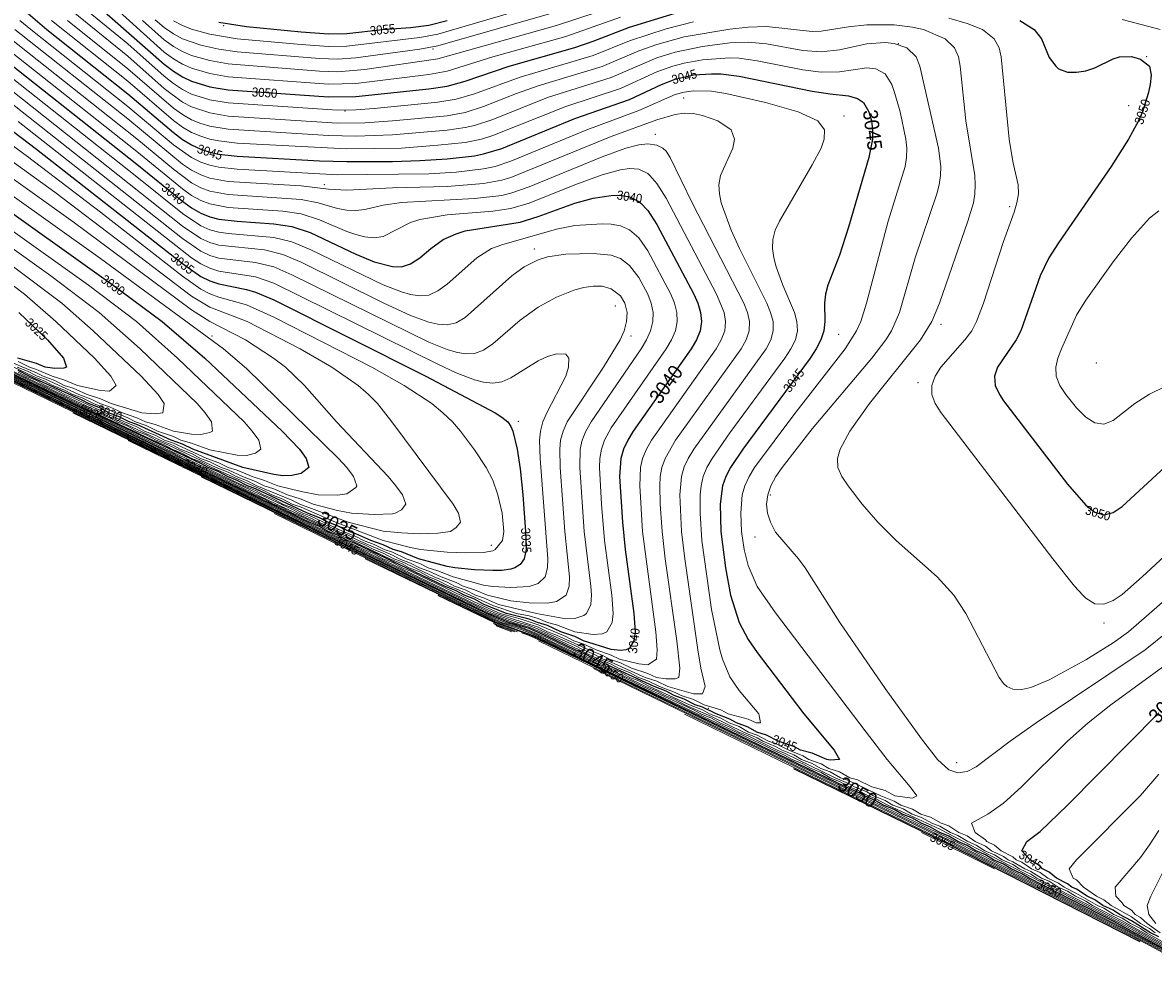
# Model space of a CAD drawing. Header units: metres. Extents: x 295850 to 310263, y 8095845 to 8104014.
# Tile 5 of 77: x 296013 to 296199, y 8095847 to 8096004. Entities that reach past the tile are written whole.
import ezdxf
from ezdxf.enums import TextEntityAlignment as Align

# ---------------------------------------------------------------- set-up
doc = ezdxf.new("R2010")
doc.units = ezdxf.units.M
for name, color, linetype, lineweight in [('C-TOPO-MAJR', 33, 'Continuous', 25), ('C-TOPO-MINR', 253, 'Continuous', 13), ('C-TOPO-PNTS', 8, 'Continuous', 9), ('C-TOPO-TEXT', 33, 'Continuous', 13), ('C-TOPO-TEXT-500', 33, 'Continuous', 13)]:
    doc.layers.add(name, color=color, linetype=linetype, lineweight=lineweight)
doc.styles.add('ARIAL', font='arial.ttf')

# ---------------------------------------------------------------- blocks, each defined once
blk = doc.blocks.new('PUNTOS_TOPOGRAFICOS')
at = {"layer": 'C-TOPO-PNTS'}
for p in [(296046.246, 8096003.582, 3054.962), (296080.679, 8095999.756, 3052.782), (296157.197, 8096000.606, 3046.562), (296198.006, 8095998.481, 3049.734), (296121.914, 8095991.679, 3043.242), (296195.03, 8095990.404, 3049.684), (296066.226, 8095989.554, 3049.012), (296148.27, 8095988.704, 3044.036), (296117.238, 8095985.728, 3042.008), (296062.83, 8095977.412, 3043.168), (296175.476, 8095973.825, 3048.9), (296097.334, 8095966.826, 3038.112), (296110.653, 8095957.474, 3036.26), (296164.215, 8095954.457, 3048.238), (296044.338, 8095952.544, 3031.108), (296113.204, 8095952.544, 3037.17), (296147.389, 8095952.833, 3045.438), (296189.721, 8095948.08, 3051.818), (296160.39, 8095944.892, 3048.938), (296094.712, 8095938.516, 3035.026), (296136.159, 8095926.4, 3047.468), (296090.249, 8095918.111, 3033.17), (296133.608, 8095919.499, 3046.762), (296190.996, 8095905.358, 3048.952), (296125.957, 8095891.33, 3043.12), (296166.766, 8095882.403, 3047.39), (296165.491, 8095870.288, 3046.058), (296196.735, 8095854.347, 3041.896)]:
    blk.add_point(p, dxfattribs=at)
blk = doc.blocks.new('CURVAS_NIVEL')
at = {"layer": 'C-TOPO-MAJR'}
for points, elevation in [([(296045.49, 8096004.13), (296049.99, 8096003.42), (296058.99, 8096002.54), (296063.49, 8096002.22), (296066.49, 8096002.29), (296072.38, 8096002.92), (296076.99, 8096003.27), (296079.99, 8096003.67), (296082.99, 8096004.44)], 3055), ([(296024.87, 8096007.42), (296036.49, 8095997.24), (296037.99, 8095996.09), (296039.49, 8095995.15), (296040.99, 8095994.44), (296043.99, 8095993.52), (296046.99, 8095993.01), (296063.49, 8095991.85), (296067.99, 8095991.91), (296079.99, 8095993.17), (296082.99, 8095993.62), (296085.99, 8095994.45), (296093.2, 8095996.92), (296103.99, 8095999.97), (296106.99, 8096001), (296112.99, 8096003.32), (296120.49, 8096005.6)], 3050), ([(296177.14, 8096004.42), (296179.52, 8096002.92), (296180.7, 8096001.42), (296181.99, 8095998.33), (296183.05, 8095996.92), (296183.49, 8095996.45), (296184.99, 8095995.95), (296186.49, 8095995.94), (296187.99, 8095996.17), (296189.49, 8095996.65), (296192.49, 8095998.1), (296193.53, 8095998.42), (296195.49, 8095998.5), (296196.99, 8095998.07), (296198.46, 8095996.92), (296198.77, 8095995.42), (296198.6, 8095993.92), (296198.23, 8095992.42), (296197.3, 8095989.42), (296196.68, 8095987.92), (296195.05, 8095984.92), (296192.19, 8095980.42), (296183.49, 8095967.85), (296181.95, 8095965.42), (296180.48, 8095962.42), (296177.3, 8095953.42), (296176.55, 8095951.92), (296173.48, 8095947.42), (296172.97, 8095945.92), (296173.1, 8095944.42), (296173.8, 8095942.92), (296174.49, 8095941.9), (296184.99, 8095928.19), (296187.99, 8095924.72), (296189.49, 8095923.57), (296190.99, 8095923.14), (296192.49, 8095923.5), (296193.99, 8095924.49), (296204.49, 8095934.19)], 3050), ([(296204.3, 8095849.92), (296192.49, 8095856.32), (296178.67, 8095863.42), (296177.49, 8095864.13), (296175.75, 8095864.92), (296174.49, 8095865.68), (296172.84, 8095866.42), (296171.49, 8095867.23), (296169.92, 8095867.92), (296168.49, 8095868.79), (296166.99, 8095869.42), (296165.49, 8095870.32), (296164.01, 8095870.92), (296162.49, 8095871.79), (296160.93, 8095872.42), (296159.49, 8095873.24), (296157.83, 8095873.92), (296156.49, 8095874.68), (296154.72, 8095875.42), (296153.49, 8095876.12), (296151.61, 8095876.92), (296150.49, 8095877.55), (296148.5, 8095878.42), (296097.99, 8095902.8), (296096.49, 8095903.45), (296090.78, 8095905.42), (296081.54, 8095909.87)], 3050), ([(296013.72, 8096005.92), (296017.19, 8096002.92), (296030.49, 8095992.37), (296037.99, 8095985.99), (296039.49, 8095984.87), (296040.99, 8095983.95), (296042.49, 8095983.26), (296043.99, 8095982.78), (296045.49, 8095982.46), (296048.49, 8095982.13), (296061.99, 8095981.36), (296066.49, 8095981.21), (296073.99, 8095981.23), (296078.49, 8095981.38), (296082.99, 8095981.7), (296087.49, 8095982.19), (296088.99, 8095982.47), (296091.99, 8095983.38), (296103.99, 8095988.28), (296112.99, 8095991.45), (296118.23, 8095993.92), (296120.49, 8095994.77), (296123.49, 8095995.46), (296126.49, 8095995.67), (296127.99, 8095995.63), (296130.99, 8095995.27), (296142.99, 8095992.81), (296145.99, 8095992.35), (296148.99, 8095992.06), (296150.49, 8095991.62), (296151.43, 8095990.92), (296152.35, 8095989.42), (296152.77, 8095987.92), (296152.96, 8095986.42), (296152.94, 8095984.92), (296152.33, 8095981.92), (296148.99, 8095970.42), (296147.49, 8095965.85), (296145.59, 8095960.92), (296145.2, 8095959.42), (296145.05, 8095957.92), (296145.09, 8095954.92), (296144.91, 8095953.42), (296144.43, 8095951.92), (296143.68, 8095950.42), (296142.69, 8095948.92), (296131.6, 8095933.92), (296129.57, 8095930.92), (296128.8, 8095929.42), (296128.29, 8095927.92), (296127.9, 8095924.92), (296127.99, 8095920.42), (296128.75, 8095914.42), (296129.6, 8095909.92), (296130.99, 8095905.42), (296132.49, 8095902.64), (296133.99, 8095900.51), (296141.67, 8095890.42), (296146.62, 8095884.42), (296147.49, 8095882.9), (296145.99, 8095882.82), (296145.41, 8095882.92), (296142.99, 8095883.93), (296141.09, 8095884.42), (296139.99, 8095885.05), (296137.43, 8095885.92), (296135.49, 8095886.93), (296133.89, 8095887.42), (296132.49, 8095888.24), (296130.58, 8095888.92), (296129.49, 8095889.56), (296127.24, 8095890.42), (296124.99, 8095891.51), (296123.77, 8095891.92), (296121.99, 8095892.83), (296120.32, 8095893.42), (296118.99, 8095894.14), (296117.02, 8095894.92), (296107.26, 8095899.42), (296105.49, 8095900.34), (296104.04, 8095900.92), (296099.49, 8095903.16), (296096.49, 8095904.44), (296093.15, 8095905.42), (296089.47, 8095906.92), (296021.5, 8095939.92)], 3045), ([(296005.9, 8096001.42), (296031.99, 8095980.8), (296039.49, 8095974.7), (296040.99, 8095973.63), (296042.49, 8095972.76), (296043.99, 8095972.14), (296045.49, 8095971.76), (296048.49, 8095971.4), (296054.49, 8095971.01), (296057.49, 8095970.55), (296060.49, 8095969.55), (296067.99, 8095966), (296070.99, 8095964.76), (296073.99, 8095963.95), (296075.49, 8095963.94), (296076.99, 8095964.41), (296078.49, 8095965.37), (296080.33, 8095966.92), (296082.37, 8095968.42), (296084.49, 8095969.35), (296085.99, 8095969.83), (296094.99, 8095971.28), (296097.99, 8095972.21), (296103.99, 8095974.38), (296106.99, 8095975.19), (296109.99, 8095975.67), (296111.49, 8095975.69), (296112.99, 8095975.43), (296114.49, 8095974.68), (296114.78, 8095974.42), (296115.99, 8095973.17), (296117.49, 8095970.87), (296123.54, 8095959.42), (296124.2, 8095957.92), (296124.66, 8095956.42), (296124.82, 8095954.92), (296124.59, 8095953.42), (296123.99, 8095951.92), (296123.13, 8095950.42), (296113.61, 8095936.92), (296112.7, 8095935.42), (296112, 8095933.92), (296111.58, 8095932.42), (296111.36, 8095929.42), (296111.82, 8095921.92), (296112.26, 8095917.42), (296113.7, 8095906.92), (296113.9, 8095903.92), (296113.71, 8095902.42), (296112.99, 8095901.2), (296112.45, 8095900.92), (296111.49, 8095900.82), (296109.99, 8095900.98), (296105.42, 8095902.42), (296103.99, 8095903.11), (296101.68, 8095903.92), (296099.49, 8095904.92), (296097.85, 8095905.42), (296096.49, 8095906.01), (296092.77, 8095906.92), (296089.01, 8095908.42), (296087.49, 8095909.26), (296085.79, 8095909.92), (296084.49, 8095910.64), (296082.58, 8095911.42), (296067.99, 8095918.36), (296066.6, 8095918.92), (296064.99, 8095919.78), (296063.43, 8095920.42), (296061.99, 8095921.2), (296060.3, 8095921.92), (296038.44, 8095932.42), (295964.53, 8095968.39)], 3040), ([(295995.47, 8095998.42), (296015.49, 8095983.26), (296039.49, 8095964.45), (296042.49, 8095962.35), (296043.99, 8095961.6), (296045.49, 8095961.1), (296049.99, 8095960.2), (296051.49, 8095959.76), (296054.49, 8095958.47), (296079.51, 8095945.92), (296090.9, 8095939.92), (296091.99, 8095939.2), (296092.96, 8095938.42), (296093.49, 8095937.64), (296093.82, 8095936.92), (296094.51, 8095933.92), (296094.99, 8095930.69), (296095.43, 8095926.42), (296095.91, 8095920.42), (296095.98, 8095917.42), (296095.67, 8095915.92), (296094.99, 8095914.97), (296094.13, 8095914.42), (296093.49, 8095914.21), (296091.99, 8095914), (296090.49, 8095913.97), (296087.49, 8095914.1), (296084.27, 8095914.42), (296082.99, 8095914.66), (296078.29, 8095915.92), (296075.49, 8095917.03), (296074.13, 8095917.42), (296072.49, 8095918.21), (296070.45, 8095918.92), (296067.99, 8095920.04), (296066.87, 8095920.42), (296064.99, 8095921.35), (296063.39, 8095921.92), (296061.99, 8095922.67), (296060.06, 8095923.42), (296051.49, 8095927.41), (296050.15, 8095927.92), (296048.49, 8095928.8), (296046.9, 8095929.42), (296045.49, 8095930.19), (296043.7, 8095930.92), (296042.49, 8095931.58), (296021.47, 8095941.42), (295981.04, 8095960.92)], 3035), ([(295985.49, 8095991.28), (296028.07, 8095960.92), (296036.14, 8095954.92), (296043.17, 8095948.92), (296055.87, 8095936.92), (296058.72, 8095933.92), (296059.81, 8095932.42), (296060.28, 8095930.92), (296058.99, 8095929.91), (296057.49, 8095929.58), (296055.99, 8095929.57), (296054.49, 8095929.75), (296049.41, 8095930.92), (296041.21, 8095933.92), (296039.49, 8095934.77), (296037.63, 8095935.42), (296031.99, 8095937.97), (296030.71, 8095938.42), (296028.99, 8095939.31), (296027.34, 8095939.92), (296025.99, 8095940.66), (296024.06, 8095941.42), (296022.99, 8095942), (296014.26, 8095945.92), (296012.49, 8095946.85)], 3030), ([(296012.57, 8095956.42), (296017.28, 8095951.92), (296019.94, 8095948.92), (296020.42, 8095947.42), (296019.99, 8095947.25), (296018.49, 8095947.22), (296016.9, 8095947.42), (296015.49, 8095948.04), (296012.41, 8095948.92)], 3025), ([(296199.99, 8095853.74), (296198.64, 8095854.42), (296195.49, 8095856.4), (296193.53, 8095857.42), (296192.49, 8095858.14), (296190.83, 8095858.92), (296189.49, 8095859.85), (296188.21, 8095860.42), (296186.49, 8095861.57), (296185.7, 8095861.92), (296184.99, 8095862.48), (296183.21, 8095863.42), (296181.99, 8095864.4), (296180.9, 8095864.92), (296180.49, 8095865.35), (296178.83, 8095866.42), (296177.48, 8095867.92), (296178.3, 8095869.42), (296180.49, 8095871.08), (296184.98, 8095875.42), (296199.99, 8095890.58)], 3045), ([(296196.93, 8095852.92), (296165.49, 8095868.95), (296140.02, 8095881.39)], 3055)]:
    blk.add_lwpolyline(points, dxfattribs=dict(at, elevation=elevation))
at = {"layer": 'C-TOPO-MINR'}
for points, elevation in [([(296037.99, 8096004.35), (296039.49, 8096003.58), (296040.99, 8096003), (296043.99, 8096002.19), (296048.49, 8096001.41), (296058.99, 8096000.47), (296063.49, 8096000.15), (296066.49, 8096000.22), (296078.49, 8096001.64), (296081.49, 8096002.19), (296104.31, 8096008.92)], 3054), ([(296034.99, 8096004.54), (296036.49, 8096003.28), (296037.99, 8096002.23), (296039.49, 8096001.41), (296042.49, 8096000.37), (296045.49, 8095999.68), (296048.49, 8095999.28), (296061.99, 8095998.16), (296064.99, 8095998.06), (296067.99, 8095998.28), (296078.49, 8095999.71), (296081.49, 8096000.25), (296100.99, 8096005.82)], 3053), ([(296032.91, 8096004.42), (296036.49, 8096001.24), (296037.99, 8096000.16), (296039.49, 8095999.31), (296040.99, 8095998.68), (296043.99, 8095997.83), (296046.99, 8095997.3), (296061.99, 8095996.1), (296064.99, 8095995.98), (296069.49, 8095996.37), (296081.49, 8095998.1), (296100.99, 8096003.59), (296111.49, 8096007.06)], 3052), ([(296027.37, 8096007.42), (296036.49, 8095999.23), (296037.99, 8095998.12), (296039.49, 8095997.23), (296040.99, 8095996.56), (296043.99, 8095995.68), (296046.99, 8095995.15), (296063.49, 8095993.93), (296067.99, 8095994.06), (296079.99, 8095995.53), (296082.99, 8095996.09), (296090.49, 8095998.42), (296102.49, 8096001.78), (296111.49, 8096004.98)], 3051), ([(296193.99, 8096004.56), (296200.21, 8096002.92)], 3051), ([(296199.99, 8095973.15), (296198.49, 8095971.93), (296195.49, 8095968.64), (296192.49, 8095964.74), (296187.99, 8095958.44), (296186.49, 8095955.99), (296184.03, 8095950.42), (296183.43, 8095948.92), (296183.05, 8095947.42), (296183.13, 8095945.92), (296183.75, 8095944.42), (296184.74, 8095942.92), (296186.49, 8095940.73), (296187.99, 8095939.21), (296189.49, 8095938.26), (296190.99, 8095938.07), (296192.49, 8095938.65), (296196.09, 8095941.42), (296198.49, 8095943), (296208.99, 8095948.13)], 3051), ([(296321.45, 8095852.92), (296315.69, 8095851.42), (296303.34, 8095849.92), (296273.65, 8095848.42), (296216.49, 8095847.02), (296211.99, 8095847.07), (296210.49, 8095847.22), (296208.99, 8095847.56), (296206.85, 8095848.42), (296193.99, 8095855.31), (296165.49, 8095869.98), (296099.49, 8095901.92), (296096.49, 8095903.29), (296095.2, 8095903.71)], 3051), ([(296024, 8096005.92), (296030.49, 8096000.57), (296036.49, 8095995.24), (296037.99, 8095994.06), (296039.49, 8095993.07), (296040.99, 8095992.32), (296043.99, 8095991.37), (296046.99, 8095990.86), (296064.99, 8095989.68), (296067.99, 8095989.73), (296070.99, 8095989.96), (296081.49, 8095990.97), (296084.49, 8095991.46), (296087.49, 8095992.36), (296094.99, 8095995.12), (296106.99, 8095998.65), (296112.99, 8096001.1), (296118.99, 8096003.07), (296123.49, 8096004.18)], 3049), ([(296165.49, 8096004.82), (296168.49, 8096003.93), (296171.02, 8096002.92), (296172.95, 8096001.42), (296173.75, 8095999.92), (296174.07, 8095998.42), (296175.41, 8095984.92), (296175.99, 8095981.21), (296176.88, 8095977.42), (296176.92, 8095975.92), (296176.67, 8095974.42), (296176.22, 8095972.92), (296174.49, 8095968.1), (296171.18, 8095957.92), (296170.05, 8095954.92), (296169.24, 8095953.42), (296168.14, 8095951.92), (296164.17, 8095947.42), (296163.24, 8095945.92), (296162.7, 8095944.42), (296162.69, 8095942.92), (296163.24, 8095941.42), (296164.22, 8095939.92), (296182.61, 8095915.92), (296186.17, 8095911.42), (296187.52, 8095909.92), (296187.99, 8095909.44), (296189.49, 8095908.51), (296190.99, 8095908.43), (296192.49, 8095909.04), (296193.99, 8095910.04), (296197.29, 8095912.92), (296210.49, 8095925.17)], 3049), ([(296204.67, 8095849.92), (296195.49, 8095855.02), (296163.99, 8095871.44), (296155.44, 8095875.42), (296153.49, 8095876.44), (296152.27, 8095876.92), (296150.49, 8095877.88), (296149.11, 8095878.42), (296147.49, 8095879.32), (296145.96, 8095879.92), (296144.49, 8095880.75), (296142.85, 8095881.42), (296141.49, 8095882.19), (296139.74, 8095882.92), (296138.49, 8095883.62), (296136.63, 8095884.42), (296135.49, 8095885.06), (296111.54, 8095896.42), (296097.99, 8095903), (296091.19, 8095905.42), (296069.5, 8095915.91)], 3049), ([(296021.49, 8096005.84), (296030.49, 8095998.54), (296036.49, 8095993.25), (296039.49, 8095991), (296040.99, 8095990.21), (296043.99, 8095989.22), (296046.99, 8095988.71), (296064.99, 8095987.56), (296069.49, 8095987.61), (296073.99, 8095987.91), (296082.99, 8095988.77), (296085.99, 8095989.3), (296088.99, 8095990.26), (296094.41, 8095992.42), (296097.99, 8095993.69), (296108.49, 8095996.85), (296114.49, 8095999.41), (296117.49, 8096000.46), (296121.99, 8096001.73), (296129.49, 8096003), (296132.49, 8096003.33), (296135.49, 8096003.41), (296142.99, 8096002.63), (296144.49, 8096002.68), (296148.99, 8096003.37), (296151.99, 8096003.69), (296156.49, 8096003.68), (296159.49, 8096003.32), (296161.31, 8096002.92), (296164.88, 8096001.42), (296166.44, 8095999.92), (296167.08, 8095998.42), (296167.35, 8095996.92), (296168.28, 8095987.92), (296169.74, 8095978.92), (296169.84, 8095977.42), (296169.78, 8095975.92), (296169.52, 8095974.42), (296168.62, 8095971.42), (296163.93, 8095957.92), (296162.7, 8095954.92), (296160.82, 8095951.92), (296152.44, 8095941.42), (296149.2, 8095936.92), (296147.6, 8095933.92), (296147.2, 8095932.42), (296147.25, 8095930.92), (296147.88, 8095929.42), (296148.91, 8095927.92), (296151.25, 8095924.92), (296153.83, 8095921.92), (296156.84, 8095918.92), (296163.58, 8095912.92), (296166.33, 8095909.92), (296168.3, 8095906.92), (296173.76, 8095896.42), (296174.49, 8095895.39), (296175.02, 8095894.92), (296175.99, 8095894.47), (296177.49, 8095894.42), (296178.99, 8095894.74), (296181.99, 8095895.99), (296187.99, 8095899.28), (296192.49, 8095902.1), (296195.02, 8095903.92), (296214.99, 8095921.28)], 3048), ([(296205.07, 8095849.92), (296195.49, 8095855.3), (296179.96, 8095863.42), (296178.99, 8095864.04), (296177.11, 8095864.92), (296175.99, 8095865.64), (296174.26, 8095866.42), (296172.99, 8095867.24), (296171.42, 8095867.92), (296169.99, 8095868.85), (296168.61, 8095869.42), (296166.99, 8095870.44), (296165.77, 8095870.92), (296163.99, 8095871.95), (296162.7, 8095872.42), (296160.99, 8095873.38), (296159.47, 8095873.92), (296157.99, 8095874.78), (296156.29, 8095875.42), (296154.99, 8095876.18), (296153.12, 8095876.92), (296151.99, 8095877.58), (296149.95, 8095878.42), (296148.99, 8095878.98), (296146.78, 8095879.92), (296138.49, 8095883.94), (296137.26, 8095884.42), (296132.49, 8095886.81), (296130.95, 8095887.42), (296129.49, 8095888.25), (296127.84, 8095888.92), (296126.49, 8095889.68), (296124.7, 8095890.42), (296123.49, 8095891.09), (296115.19, 8095894.92), (296097.99, 8095903.19), (296094.99, 8095904.34), (296091.59, 8095905.42), (296088.29, 8095906.92), (296054.55, 8095923.37)], 3048), ([(296020.58, 8096004.42), (296030.49, 8095996.49), (296037.99, 8095990.01), (296039.49, 8095988.95), (296040.99, 8095988.11), (296042.49, 8095987.5), (296043.99, 8095987.07), (296046.99, 8095986.56), (296063.49, 8095985.51), (296067.99, 8095985.41), (296073.99, 8095985.62), (296082.99, 8095986.4), (296085.99, 8095986.81), (296087.49, 8095987.15), (296090.49, 8095988.16), (296099.49, 8095991.74), (296109.99, 8095995.05), (296117.49, 8095998.27), (296120.49, 8095999.21), (296124.99, 8096000.16), (296129.49, 8096000.73), (296132.49, 8096000.84), (296135.49, 8096000.59), (296141.49, 8095999.51), (296144.49, 8095999.25), (296147.49, 8095999.59), (296151.99, 8096000.58), (296154.99, 8096000.81), (296156.49, 8096000.64), (296158.58, 8095999.92), (296160.1, 8095998.42), (296160.7, 8095996.92), (296163.77, 8095983.42), (296164.18, 8095980.42), (296164.14, 8095978.92), (296163.9, 8095977.42), (296163.49, 8095975.92), (296159.93, 8095965.42), (296157.36, 8095956.42), (296156.05, 8095953.42), (296155.11, 8095951.92), (296152.83, 8095948.92), (296142.99, 8095937.26), (296138.07, 8095930.92), (296137.04, 8095929.42), (296136.24, 8095927.92), (296135.7, 8095926.42), (296135.5, 8095924.92), (296135.66, 8095923.42), (296136.16, 8095921.92), (296136.99, 8095920.29), (296140.78, 8095915.92), (296141.86, 8095914.42), (296147.54, 8095905.42), (296154.99, 8095894.61), (296160.99, 8095886.32), (296163.64, 8095882.92), (296165.49, 8095881.22), (296166.99, 8095880.71), (296168.49, 8095880.94), (296169.99, 8095881.73), (296175.57, 8095885.92), (296179.82, 8095888.92), (296197.76, 8095900.92), (296201.42, 8095903.92)], 3047), ([(296205.48, 8095849.92), (296193.99, 8095856.41), (296189.12, 8095858.92), (296187.99, 8095859.64), (296186.3, 8095860.42), (296184.99, 8095861.26), (296183.48, 8095861.92), (296181.99, 8095862.88), (296180.74, 8095863.42), (296178.99, 8095864.49), (296177.99, 8095864.92), (296175.99, 8095866.1), (296175.25, 8095866.42), (296174.49, 8095866.95), (296172.52, 8095867.92), (296171.49, 8095868.66), (296169.81, 8095869.42), (296168.49, 8095870.37), (296167.11, 8095870.92), (296165.49, 8095871.99), (296164.22, 8095872.42), (296162.49, 8095873.42), (296160.9, 8095873.92), (296159.49, 8095874.76), (296157.6, 8095875.42), (296156.49, 8095876.07), (296154.29, 8095876.92), (296148.99, 8095879.47), (296147.69, 8095879.92), (296145.99, 8095880.86), (296144.43, 8095881.42), (296142.99, 8095882.26), (296141.25, 8095882.92), (296139.99, 8095883.65), (296138.08, 8095884.42), (296136.99, 8095885.05), (296134.9, 8095885.92), (296133.99, 8095886.45), (296131.73, 8095887.42), (296126.49, 8095889.98), (296122.09, 8095891.92), (296120.49, 8095892.78), (296118.87, 8095893.42), (296117.49, 8095894.17), (296115.69, 8095894.92), (296097.99, 8095903.38), (296094.99, 8095904.54), (296091.99, 8095905.42), (296088.65, 8095906.92), (296042.54, 8095929.37)], 3047), ([(296017.97, 8096004.42), (296030.49, 8095994.44), (296037.99, 8095988), (296039.49, 8095986.9), (296040.99, 8095986.03), (296042.49, 8095985.38), (296043.99, 8095984.93), (296045.49, 8095984.61), (296048.49, 8095984.27), (296066.49, 8095983.31), (296075.49, 8095983.45), (296081.49, 8095983.9), (296085.99, 8095984.38), (296088.66, 8095984.92), (296090.49, 8095985.49), (296102.49, 8095990.29), (296111.49, 8095993.26), (296117.49, 8095996), (296120.11, 8095996.92), (296121.99, 8095997.42), (296124.99, 8095997.96), (296129.49, 8095998.27), (296130.99, 8095998.21), (296133.99, 8095997.81), (296141.49, 8095996.32), (296144.49, 8095995.9), (296147.49, 8095995.97), (296151.99, 8095996.62), (296153.49, 8095996.48), (296154.99, 8095995.67), (296156.09, 8095993.92), (296156.63, 8095992.42), (296157.46, 8095989.42), (296158.44, 8095984.92), (296158.58, 8095983.42), (296158.54, 8095981.92), (296158.29, 8095980.42), (296155.49, 8095971.42), (296151.95, 8095957.92), (296151, 8095954.92), (296150.33, 8095953.42), (296148.46, 8095950.42), (296139.99, 8095939.58), (296133.56, 8095930.92), (296132.63, 8095929.42), (296131.95, 8095927.92), (296131.53, 8095926.42), (296131.27, 8095923.42), (296131.4, 8095920.42), (296131.85, 8095917.42), (296132.49, 8095914.82), (296133.99, 8095911.38), (296136.99, 8095907.05), (296151.89, 8095887.42), (296155.37, 8095882.92), (296159.12, 8095878.42), (296160.21, 8095876.92), (296159.49, 8095876.55), (296156.58, 8095876.92), (296154.99, 8095877.79), (296152.85, 8095878.42), (296150.49, 8095879.55), (296149.2, 8095879.92), (296147.49, 8095880.86), (296145.78, 8095881.42), (296144.49, 8095882.18), (296142.47, 8095882.92), (296141.49, 8095883.49), (296139.16, 8095884.42), (296136.99, 8095885.52), (296135.85, 8095885.92), (296133.99, 8095886.92), (296132.55, 8095887.42), (296130.99, 8095888.31), (296129.35, 8095888.92), (296127.99, 8095889.7), (296126.15, 8095890.42), (296124.99, 8095891.07), (296122.87, 8095891.92), (296116.29, 8095894.92), (296114.49, 8095895.85), (296113.04, 8095896.42), (296111.49, 8095897.26), (296109.86, 8095897.92), (296099.49, 8095902.91), (296094.99, 8095904.74), (296092.57, 8095905.42), (296089, 8095906.92), (296030.54, 8095935.37)], 3046), ([(296012.76, 8096004.42), (296014.55, 8096002.92), (296030.49, 8095990.3), (296037.99, 8095983.98), (296040.99, 8095981.87), (296042.49, 8095981.14), (296043.99, 8095980.64), (296045.49, 8095980.32), (296048.49, 8095979.98), (296064.99, 8095979.05), (296079.99, 8095979.23), (296084.49, 8095979.5), (296088.99, 8095980.01), (296090.88, 8095980.42), (296093.49, 8095981.27), (296105.97, 8095986.42), (296114.49, 8095989.61), (296120.49, 8095992.26), (296121.99, 8095992.65), (296123.49, 8095992.85), (296126.49, 8095992.78), (296128.81, 8095992.42), (296135.35, 8095990.92), (296140.7, 8095989.42), (296143.92, 8095987.92), (296145.06, 8095986.42), (296145.01, 8095984.92), (296144.47, 8095983.42), (296142.99, 8095980.67), (296137.62, 8095971.42), (296136.92, 8095969.92), (296136.56, 8095968.42), (296136.51, 8095966.92), (296136.71, 8095965.42), (296137.09, 8095963.92), (296138.2, 8095960.92), (296140.1, 8095956.42), (296140.52, 8095954.92), (296140.6, 8095953.42), (296140.25, 8095951.92), (296139.52, 8095950.42), (296138.54, 8095948.92), (296129.49, 8095936.63), (296126.55, 8095932.42), (296125.71, 8095930.92), (296125.1, 8095929.42), (296124.76, 8095927.92), (296124.6, 8095926.42), (296124.58, 8095923.42), (296124.9, 8095918.92), (296126.49, 8095907.6), (296127.82, 8095900.92), (296128.27, 8095899.42), (296129.49, 8095896.49), (296130.99, 8095894.28), (296134.26, 8095890.42), (296134.52, 8095888.92), (296133.8, 8095888.92), (296132.49, 8095889.54), (296129.21, 8095890.42), (296127.99, 8095891.09), (296125.27, 8095891.92), (296123.49, 8095892.78), (296121.49, 8095893.42), (296120.49, 8095893.93), (296117.91, 8095894.92), (296115.99, 8095895.87), (296114.45, 8095896.42), (296112.99, 8095897.21), (296111.18, 8095897.92), (296109.99, 8095898.56), (296107.93, 8095899.42), (296099.49, 8095903.41), (296096.49, 8095904.69), (296093.83, 8095905.42), (296089.93, 8095906.92), (296064.95, 8095918.92), (296009.52, 8095945.89)], 3044), ([(296011.93, 8096002.92), (296030.49, 8095988.23), (296039.49, 8095980.79), (296040.99, 8095979.79), (296042.49, 8095979.03), (296043.99, 8095978.51), (296046.99, 8095977.97), (296058.99, 8095977.21), (296063.49, 8095976.7), (296066.49, 8095976.53), (296073.99, 8095976.91), (296082.99, 8095977.14), (296088.99, 8095977.6), (296091.99, 8095978.16), (296093.49, 8095978.61), (296109.99, 8095985.35), (296117.49, 8095988.08), (296120.49, 8095988.98), (296121.99, 8095989.19), (296123.49, 8095989.12), (296124.99, 8095988.79), (296127.52, 8095987.92), (296129.67, 8095986.42), (296130.26, 8095984.92), (296129.97, 8095983.42), (296127.92, 8095978.92), (296127.69, 8095977.42), (296127.76, 8095975.92), (296128.04, 8095974.42), (296129.68, 8095969.92), (296131.04, 8095966.92), (296135.55, 8095957.92), (296136.18, 8095956.42), (296136.58, 8095954.92), (296136.61, 8095953.42), (296136.21, 8095951.92), (296135.43, 8095950.42), (296123.55, 8095933.92), (296122.65, 8095932.42), (296121.99, 8095931.02), (296121.53, 8095929.42), (296121.26, 8095926.42), (296121.55, 8095920.42), (296122.07, 8095915.92), (296124.23, 8095900.92), (296124.72, 8095897.92), (296125.41, 8095894.92), (296124.99, 8095893.71), (296123.49, 8095893.71), (296119.27, 8095894.92), (296117.49, 8095895.77), (296115.56, 8095896.42), (296109.99, 8095898.94), (296108.65, 8095899.42), (296106.99, 8095900.29), (296105.35, 8095900.92), (296103.99, 8095901.66), (296097.99, 8095904.35), (296096.49, 8095904.94), (296094.66, 8095905.42), (296090.4, 8095906.92), (296056, 8095923.42), (295997.55, 8095951.87)], 3043), ([(296009.49, 8096002.77), (296031.99, 8095984.95), (296037.99, 8095979.95), (296040.99, 8095977.73), (296042.49, 8095976.93), (296043.99, 8095976.38), (296046.99, 8095975.82), (296058.99, 8095974.97), (296061.8, 8095974.42), (296064.99, 8095973.53), (296066.49, 8095973.24), (296067.99, 8095973.16), (296069.49, 8095973.34), (296072.49, 8095974.03), (296075.49, 8095974.51), (296087.49, 8095975.13), (296091.99, 8095975.66), (296093.49, 8095976.02), (296096.49, 8095977.06), (296108.49, 8095982), (296112.4, 8095983.42), (296114.49, 8095983.97), (296115.99, 8095984.13), (296117.49, 8095983.93), (296118.44, 8095983.42), (296118.99, 8095982.93), (296119.68, 8095981.92), (296123.27, 8095974.42), (296131.78, 8095957.92), (296132.37, 8095956.42), (296132.7, 8095954.92), (296132.64, 8095953.42), (296132.16, 8095951.92), (296131.34, 8095950.42), (296120.57, 8095935.42), (296118.83, 8095932.42), (296118.32, 8095930.92), (296118.05, 8095929.42), (296117.96, 8095927.92), (296118.02, 8095924.92), (296118.34, 8095920.42), (296118.87, 8095915.92), (296120.77, 8095902.42), (296121.27, 8095897.92), (296121.09, 8095896.42), (296120.49, 8095896.15), (296118.99, 8095896.16), (296117.4, 8095896.42), (296115.99, 8095897.06), (296113.31, 8095897.92), (296111.49, 8095898.8), (296109.69, 8095899.42), (296108.49, 8095900.05), (296106.27, 8095900.92), (296100.99, 8095903.37), (296099.48, 8095903.92), (296097.99, 8095904.69), (296091.05, 8095906.92), (296087.74, 8095908.42), (296047.04, 8095927.92), (295988.51, 8095956.4)], 3042), ([(296008.53, 8096001.42), (296031.99, 8095982.88), (296039.49, 8095976.73), (296040.99, 8095975.67), (296042.49, 8095974.84), (296043.99, 8095974.26), (296046.99, 8095973.68), (296055.99, 8095973.07), (296058.99, 8095972.62), (296061.99, 8095971.65), (296066.49, 8095969.74), (296067.99, 8095969.22), (296069.49, 8095968.84), (296070.99, 8095968.69), (296072.49, 8095968.92), (296076.99, 8095971.22), (296078.49, 8095971.71), (296082.99, 8095972.47), (296090.49, 8095973.05), (296093.49, 8095973.49), (296096.49, 8095974.38), (296103.99, 8095977.39), (296108.49, 8095979.04), (296111.49, 8095979.86), (296112.99, 8095980.08), (296114.49, 8095979.98), (296115.99, 8095979.26), (296116.35, 8095978.92), (296117.49, 8095977.62), (296118.99, 8095975.18), (296127.3, 8095959.42), (296128.53, 8095956.42), (296128.78, 8095954.92), (296128.63, 8095953.42), (296128.08, 8095951.92), (296127.24, 8095950.42), (296116.6, 8095935.42), (296115.75, 8095933.92), (296115.14, 8095932.42), (296114.8, 8095930.92), (296114.66, 8095927.92), (296115.14, 8095920.42), (296117.33, 8095903.92), (296117.55, 8095900.92), (296117.41, 8095899.42), (296115.99, 8095898.46), (296114.49, 8095898.65), (296111.33, 8095899.42), (296109.99, 8095900.05), (296107.49, 8095900.92), (296105.49, 8095901.86), (296103.85, 8095902.42), (296102.49, 8095903.14), (296097.99, 8095905.03), (296094.99, 8095906.04), (296091.74, 8095906.92), (296088.37, 8095908.42), (296076.99, 8095913.86), (296075.6, 8095914.42), (296073.99, 8095915.28), (296072.43, 8095915.92), (296070.99, 8095916.71), (296069.29, 8095917.42), (296038.07, 8095932.42), (295976.53, 8095962.38)], 3041), ([(296005.14, 8095999.92), (296031.99, 8095978.72), (296039.49, 8095972.67), (296042.49, 8095970.67), (296043.99, 8095970.02), (296045.49, 8095969.62), (296046.99, 8095969.39), (296054.49, 8095968.76), (296057.49, 8095968.05), (296060.49, 8095966.78), (296072.49, 8095960.95), (296075.49, 8095959.78), (296076.99, 8095959.34), (296078.49, 8095959.15), (296079.99, 8095959.28), (296081.49, 8095959.95), (296082.99, 8095961.09), (296087.88, 8095965.42), (296090.28, 8095966.92), (296091.99, 8095967.53), (296100.99, 8095970.13), (296103.99, 8095970.72), (296108.49, 8095970.98), (296109.99, 8095970.91), (296111.49, 8095970.65), (296112.99, 8095970.01), (296114.49, 8095968.69), (296115.99, 8095966.56), (296119.78, 8095959.42), (296120.39, 8095957.92), (296120.78, 8095956.42), (296120.84, 8095954.92), (296120.54, 8095953.42), (296119.9, 8095951.92), (296119.03, 8095950.42), (296109.99, 8095937.43), (296108.89, 8095935.42), (296108.37, 8095933.92), (296108.13, 8095932.42), (296108.07, 8095930.92), (296108.4, 8095924.92), (296108.89, 8095918.92), (296110.08, 8095909.92), (296110.31, 8095906.92), (296110.15, 8095905.42), (296109.24, 8095903.92), (296108.49, 8095903.57), (296106.99, 8095903.46), (296103.98, 8095903.92), (296100.99, 8095905.03), (296099.51, 8095905.42), (296097.99, 8095906.1), (296096.49, 8095906.53), (296094.38, 8095906.92), (296090.49, 8095908.25), (296084.49, 8095910.98), (296083.3, 8095911.42), (296081.49, 8095912.36), (296079.98, 8095912.92), (296078.49, 8095913.74), (296076.77, 8095914.42), (296075.49, 8095915.12), (296073.56, 8095915.92), (296058.99, 8095922.85), (296057.59, 8095923.42), (296055.99, 8095924.27), (296054.43, 8095924.92), (296052.99, 8095925.7), (296051.3, 8095926.42), (296016.99, 8095942.92), (295952.5, 8095974.41)], 3039), ([(296002.48, 8095999.92), (296039.49, 8095970.62), (296042.49, 8095968.58), (296043.99, 8095967.91), (296045.49, 8095967.49), (296052.99, 8095966.7), (296055.99, 8095965.97), (296058.99, 8095964.7), (296072.49, 8095958.01), (296076.99, 8095955.93), (296079.99, 8095954.8), (296081.49, 8095954.47), (296082.99, 8095954.39), (296084.49, 8095954.7), (296085.99, 8095955.58), (296093.66, 8095962.42), (296095.66, 8095963.92), (296097.99, 8095965.09), (296099.49, 8095965.57), (296102.49, 8095966.01), (296106.99, 8095966.09), (296109.99, 8095965.83), (296111.49, 8095965.3), (296112.99, 8095964.16), (296114.49, 8095962.18), (296115.97, 8095959.42), (296116.54, 8095957.92), (296116.85, 8095956.42), (296116.83, 8095954.92), (296116.46, 8095953.42), (296115.79, 8095951.92), (296114.92, 8095950.42), (296106.66, 8095938.42), (296105.8, 8095936.92), (296105.2, 8095935.42), (296104.89, 8095933.92), (296104.81, 8095930.92), (296105.55, 8095920.42), (296106.62, 8095911.42), (296106.71, 8095909.92), (296106.6, 8095908.42), (296105.89, 8095906.92), (296105.49, 8095906.6), (296103.99, 8095906.07), (296102.49, 8095906.05), (296097.7, 8095906.92), (296091.44, 8095908.42), (296088.99, 8095909.49), (296087.67, 8095909.92), (296085.99, 8095910.78), (296084.23, 8095911.42), (296082.99, 8095912.09), (296080.88, 8095912.92), (296075.49, 8095915.45), (296074.22, 8095915.92), (296072.49, 8095916.82), (296070.92, 8095917.42), (296069.49, 8095918.2), (296067.71, 8095918.92), (296066.49, 8095919.59), (296054.93, 8095924.92), (296007.99, 8095947.42)], 3038), ([(295999.76, 8095999.92), (296039.49, 8095968.57), (296042.49, 8095966.5), (296043.99, 8095965.8), (296045.49, 8095965.36), (296051.49, 8095964.63), (296054.49, 8095963.91), (296057.49, 8095962.62), (296079.99, 8095951.55), (296082.99, 8095950.33), (296084.49, 8095949.88), (296085.99, 8095949.62), (296087.49, 8095949.67), (296088.99, 8095950.2), (296090.49, 8095951.25), (296094.99, 8095955.14), (296097.99, 8095957.28), (296100.99, 8095958.94), (296103.99, 8095960.16), (296105.49, 8095960.54), (296106.99, 8095960.75), (296108.49, 8095960.72), (296109.99, 8095960.3), (296111.49, 8095959.13), (296112.19, 8095957.92), (296112.58, 8095956.42), (296112.51, 8095954.92), (296112.09, 8095953.42), (296111.42, 8095951.92), (296108.7, 8095947.42), (296102.74, 8095938.42), (296102.06, 8095936.92), (296101.66, 8095935.42), (296101.51, 8095933.92), (296101.58, 8095930.92), (296102.35, 8095920.42), (296103.12, 8095912.92), (296103.06, 8095911.42), (296102.55, 8095909.92), (296100.99, 8095908.91), (296099.49, 8095908.62), (296096.49, 8095908.67), (296093.49, 8095908.99), (296089.65, 8095909.92), (296087.49, 8095910.83), (296085.64, 8095911.42), (296084.49, 8095911.99), (296082, 8095912.92), (296079.99, 8095913.89), (296078.44, 8095914.42), (296076.99, 8095915.2), (296075.09, 8095915.92), (296073.99, 8095916.51), (296068.41, 8095918.92), (296066.49, 8095919.89), (296065.09, 8095920.42), (296063.49, 8095921.28), (296061.85, 8095921.92), (296060.49, 8095922.66), (296058.65, 8095923.42), (296057.49, 8095924.05), (296039.54, 8095932.42), (296037.99, 8095933.25), (296036.4, 8095933.92), (296017.66, 8095942.92), (295983.6, 8095959.42)], 3037), ([(296012.49, 8095987.8), (296040.99, 8095965.39), (296042.49, 8095964.43), (296043.99, 8095963.7), (296045.49, 8095963.23), (296051.49, 8095962.27), (296054.49, 8095961.24), (296081.49, 8095947.89), (296084.49, 8095946.5), (296087.49, 8095945.33), (296088.99, 8095944.94), (296090.49, 8095944.78), (296091.99, 8095944.99), (296093.49, 8095945.64), (296097.99, 8095948.45), (296099.49, 8095949.15), (296100.99, 8095949.61), (296102.49, 8095949.57), (296103, 8095948.92), (296102.96, 8095947.42), (296102.53, 8095945.92), (296099.38, 8095939.92), (296098.73, 8095938.42), (296098.36, 8095936.92), (296098.2, 8095935.42), (296098.27, 8095932.42), (296099.53, 8095915.92), (296099.52, 8095914.42), (296099.11, 8095912.92), (296097.99, 8095911.87), (296096.49, 8095911.36), (296093.49, 8095911.19), (296090.49, 8095911.34), (296088.99, 8095911.55), (296084.01, 8095912.92), (296081.49, 8095913.94), (296079.89, 8095914.42), (296078.49, 8095915.12), (296076.27, 8095915.92), (296073.99, 8095916.98), (296072.66, 8095917.42), (296070.99, 8095918.28), (296069.24, 8095918.92), (296067.99, 8095919.59), (296065.91, 8095920.42), (296060.49, 8095922.96), (296059.27, 8095923.42), (296057.49, 8095924.35), (296055.98, 8095924.92), (296054.49, 8095925.74), (296052.78, 8095926.42), (296051.49, 8095927.13), (296049.59, 8095927.92), (296036.85, 8095933.92), (296011.76, 8095945.92)], 3036), ([(295992.99, 8095997.47), (296013.99, 8095982.07), (296025.99, 8095972.9), (296039.49, 8095962.36), (296042.49, 8095960.26), (296043.99, 8095959.48), (296045.49, 8095958.93), (296049.99, 8095957.69), (296054.49, 8095955.65), (296070.6, 8095947.42), (296075.92, 8095944.42), (296080.46, 8095941.42), (296082.3, 8095939.92), (296083.86, 8095938.42), (296085.17, 8095936.92), (296087.49, 8095933.84), (296089.41, 8095930.92), (296090.49, 8095928.85), (296091.31, 8095926.42), (296092.02, 8095923.42), (296092.3, 8095920.42), (296092.12, 8095918.92), (296090.91, 8095917.42), (296090.49, 8095917.22), (296088.99, 8095916.92), (296085.99, 8095916.87), (296082.99, 8095917.02), (296078.62, 8095917.42), (296076.99, 8095917.75), (296072.48, 8095918.92), (296064.62, 8095921.92), (296058.99, 8095924.42), (296057.53, 8095924.92), (296055.99, 8095925.74), (296054.2, 8095926.42), (296052.99, 8095927.07), (296044.29, 8095930.92), (296042.49, 8095931.85), (296041.01, 8095932.42), (296039.49, 8095933.25), (296037.81, 8095933.92), (296036.49, 8095934.64), (296034.63, 8095935.42), (296009.31, 8095947.42)], 3034), ([(295991.49, 8095995.66), (296018.49, 8095976.18), (296040.99, 8095959.1), (296043.99, 8095957.29), (296050.12, 8095954.92), (296058.82, 8095950.42), (296064.02, 8095947.42), (296068.35, 8095944.42), (296070.08, 8095942.92), (296071.53, 8095941.42), (296073.92, 8095938.42), (296084, 8095924.92), (296084.88, 8095923.42), (296085.21, 8095921.92), (296084.49, 8095921.05), (296083.53, 8095920.42), (296081.49, 8095920.12), (296078.49, 8095920.03), (296075.49, 8095920.17), (296072.49, 8095920.48), (296066.72, 8095921.92), (296058.77, 8095924.92), (296057.49, 8095925.57), (296051.72, 8095927.92), (296049.99, 8095928.81), (296048.32, 8095929.42), (296046.99, 8095930.14), (296045.01, 8095930.92), (296036.49, 8095934.91), (296035.16, 8095935.42), (296033.49, 8095936.3), (296031.92, 8095936.92), (296030.49, 8095937.7), (296028.73, 8095938.42), (296027.49, 8095939.1), (296025.55, 8095939.92), (296003.41, 8095950.42)], 3033), ([(295989.89, 8095993.92), (296021.49, 8095971.31), (296040.99, 8095956.82), (296043.99, 8095954.94), (296049.83, 8095951.92), (296054.46, 8095948.92), (296056.4, 8095947.42), (296059.53, 8095944.42), (296064.82, 8095938.42), (296073.3, 8095929.42), (296074.59, 8095927.92), (296075.66, 8095926.42), (296076.19, 8095924.92), (296075.49, 8095923.98), (296074.48, 8095923.42), (296073.99, 8095923.33), (296070.99, 8095923.17), (296067.26, 8095923.42), (296064.99, 8095923.87), (296060.96, 8095924.92), (296058.99, 8095925.71), (296056.77, 8095926.42), (296054.49, 8095927.42), (296052.9, 8095927.92), (296051.49, 8095928.64), (296049.38, 8095929.42), (296046.99, 8095930.53), (296045.87, 8095930.92), (296043.99, 8095931.86), (296042.43, 8095932.42), (296040.99, 8095933.2), (296039.13, 8095933.92), (296037.99, 8095934.54), (296035.84, 8095935.42), (296019.64, 8095942.92), (296000.65, 8095951.92)], 3032), ([(295987.94, 8095992.42), (296025.99, 8095965.27), (296046.25, 8095950.42), (296049.99, 8095947.19), (296065.14, 8095932.42), (296066.51, 8095930.92), (296067.62, 8095929.42), (296068.17, 8095927.92), (296067.99, 8095927.64), (296066.49, 8095926.58), (296064.99, 8095926.35), (296061.81, 8095926.42), (296058.99, 8095926.95), (296055.19, 8095927.92), (296052.99, 8095928.78), (296050.93, 8095929.42), (296048.49, 8095930.47), (296047.02, 8095930.92), (296045.49, 8095931.7), (296043.51, 8095932.42), (296037.99, 8095934.92), (296036.55, 8095935.42), (296034.99, 8095936.26), (296033.24, 8095936.92), (296031.99, 8095937.6), (296029.96, 8095938.42), (296021.49, 8095942.4), (296020.14, 8095942.92), (296018.49, 8095943.8), (296016.91, 8095944.42), (296015.49, 8095945.2), (296013.73, 8095945.92), (296012.49, 8095946.6)], 3031), ([(295983.99, 8095989.46), (296024.01, 8095960.92), (296031.9, 8095954.92), (296038.65, 8095948.92), (296049.63, 8095938.42), (296050.97, 8095936.92), (296052.03, 8095935.42), (296052.37, 8095933.92), (296051.49, 8095933.27), (296049.99, 8095932.92), (296048.49, 8095932.96), (296043.99, 8095933.83), (296040.99, 8095934.92), (296039.23, 8095935.42), (296037.99, 8095936.01), (296035.4, 8095936.92), (296033.49, 8095937.83), (296031.76, 8095938.42), (296030.49, 8095939.09), (296024.85, 8095941.42), (296022.99, 8095942.36), (296021.44, 8095942.92), (296019.99, 8095943.71), (296018.17, 8095944.42), (296016.99, 8095945.07), (296014.9, 8095945.92), (296006.49, 8095949.9)], 3029), ([(295980.99, 8095988.72), (296017.86, 8095962.42), (296025.77, 8095956.42), (296032.54, 8095950.42), (296041.9, 8095941.42), (296043.23, 8095939.92), (296044.25, 8095938.42), (296044.43, 8095936.92), (296043.99, 8095936.65), (296042.49, 8095936.33), (296040.99, 8095936.41), (296037.99, 8095936.9), (296034.99, 8095938.01), (296033.41, 8095938.42), (296031.99, 8095939.11), (296029.61, 8095939.92), (296027.49, 8095940.9), (296025.89, 8095941.42), (296024.49, 8095942.16), (296022.44, 8095942.92), (296016.99, 8095945.42), (296015.57, 8095945.92), (296013.99, 8095946.78), (296012.28, 8095947.42)], 3028), ([(296011.7, 8095963.92), (296019.64, 8095957.92), (296024.81, 8095953.42), (296032.72, 8095945.92), (296035.48, 8095942.92), (296036.46, 8095941.42), (296036.24, 8095939.92), (296034.99, 8095939.73), (296032.83, 8095939.92), (296027.74, 8095941.42), (296025.99, 8095942.22), (296023.82, 8095942.92), (296021.49, 8095943.98), (296020.04, 8095944.42), (296018.49, 8095945.24), (296016.59, 8095945.92), (296015.49, 8095946.51), (296009.75, 8095948.92)], 3027), ([(296005.55, 8095965.42), (296013.51, 8095959.42), (296018.69, 8095954.92), (296025, 8095948.92), (296027.73, 8095945.92), (296028.57, 8095944.42), (296027.49, 8095943.47), (296025.99, 8095943.58), (296022.23, 8095944.42), (296019.99, 8095945.36), (296018.08, 8095945.92), (296015.49, 8095947.06), (296014.33, 8095947.42), (296012.49, 8095948.34)], 3026), ([(296205.88, 8095849.92), (296198.03, 8095854.42), (296196.99, 8095855.13), (296195.36, 8095855.92), (296193.99, 8095856.81), (296192.62, 8095857.42), (296190.99, 8095858.44), (296189.9, 8095858.92), (296186.49, 8095860.9), (296184.46, 8095861.92), (296183.49, 8095862.6), (296181.76, 8095863.42), (296180.49, 8095864.31), (296179.08, 8095864.92), (296177.49, 8095866.02), (296176.55, 8095866.42), (296175.99, 8095866.88), (296174.07, 8095867.92), (296172.99, 8095868.83), (296171.73, 8095869.42), (296171.49, 8095869.72), (296169.82, 8095870.92), (296169.19, 8095872.42), (296171.9, 8095873.92), (296174.49, 8095875.72), (296177.43, 8095878.42), (296185.02, 8095885.92), (296188.38, 8095888.92), (296192.12, 8095891.92), (296202.42, 8095899.42)], 3046), ([(296199.4, 8095854.42), (296198.49, 8095855.13), (296196.98, 8095855.92), (296195.49, 8095857.02), (296192.16, 8095858.92), (296190.99, 8095859.84), (296189.78, 8095860.42), (296187.65, 8095861.92), (296186.49, 8095863.1), (296185.95, 8095863.42), (296185.28, 8095864.92), (296186.45, 8095866.42), (296196.99, 8095877), (296199.99, 8095880.5)], 3044), ([(296200.21, 8095854.42), (296198.12, 8095855.92), (296196.99, 8095856.95), (296196.14, 8095857.42), (296195.49, 8095858.14), (296194.27, 8095858.92), (296193.99, 8095859.37), (296192.92, 8095860.42), (296192.81, 8095861.92), (296196.99, 8095866.81), (296198.49, 8095868.87), (296199.99, 8095871.21)], 3043), ([(296199.54, 8095855.92), (296198.35, 8095857.42), (296198.08, 8095858.92), (296198.69, 8095860.42), (296202.99, 8095869)], 3042), ([(296094.58, 8095903.92), (296090.56, 8095905.35)], 3051), ([(296094.11, 8095903.92), (296090.8, 8095905.11)], 3052), ([(296093.63, 8095903.92), (296091.05, 8095904.87)], 3053), ([(296211.48, 8095846.92), (296208.99, 8095847.37), (296206.48, 8095848.42), (296193.99, 8095855.1), (296163.99, 8095870.43), (296098, 8095902.41)], 3052), ([(296210.1, 8095846.92), (296208.99, 8095847.18), (296206.12, 8095848.42), (296193.99, 8095854.88), (296163.99, 8095870.18), (296107.06, 8095897.85)], 3053), ([(296202.95, 8095849.92), (296195.49, 8095853.9), (296166.99, 8095868.43), (296122.02, 8095890.39)], 3054), ([(296172.97, 8095864.92), (296161.01, 8095870.9)], 3056)]:
    blk.add_lwpolyline(points, dxfattribs=dict(at, elevation=elevation))
at = {"layer": 'C-TOPO-TEXT', "style": 'ARIAL', "width": 0.9}
for s, rotation, p in [('3045', -82.6928, (296152.96, 8095986.42)), ('3040', 54.198, (296118.99, 8095944.6)), ('3035', -26.2885, (296064.99, 8095921.35)), ('3045', -28.6228, (296106.99, 8095899.57)), ('3045', 46.9379, (296201.24, 8095891.92)), ('3050', -29.6289, (296150.49, 8095877.55))]:
    blk.add_text(s, height=2.4, rotation=rotation, dxfattribs=at).set_placement(p, align=Align.MIDDLE_CENTER)
at = {"layer": 'C-TOPO-TEXT-500', "style": 'ARIAL', "width": 0.9}
for s, rotation, p in [('3055', 5.7307, (296072.38, 8096002.92)), ('3045', 15.0651, (296121.99, 8095995.18)), ('3050', -3.497, (296052.99, 8095992.56)), ('3050', 72.0256, (296197.3, 8095989.42)), ('3045', -17.6342, (296043.99, 8095982.78)), ('3040', -39.6963, (296037.97, 8095975.92)), ('3040', -9.6683, (296112.99, 8095975.43)), ('3035', -38.1875, (296039.49, 8095964.45)), ('3030', -35.5967, (296028.07, 8095960.92)), ('3025', -43.664, (296015.49, 8095953.67)), ('3045', 53.1482, (296139.99, 8095945.25)), ('3035', -22.3374, (296024.63, 8095939.92)), ('3030', -20.1567, (296027.49, 8095939.86)), ('3040', -23.503, (296041.55, 8095930.92)), ('3050', -15.9059, (296190.01, 8095923.42)), ('3035', -86.8744, (296095.99, 8095918.92)), ('3045', -28.1864, (296066.49, 8095918.07)), ('3040', 82.842, (296113.71, 8095902.42)), ('3050', -28.2215, (296109.99, 8095897.04)), ('3045', -20.7017, (296138.49, 8095885.61)), ('3055', -24.4834, (296164.46, 8095869.42)), ('3045', -33.5065, (296178.99, 8095866.34)), ('3050', -25.6455, (296181.99, 8095861.73))]:
    blk.add_text(s, height=1.5, rotation=rotation, dxfattribs=at).set_placement(p, align=Align.MIDDLE_CENTER)

msp = doc.modelspace()

# ---------------------------------------------------------------- block references
at = {"layer": 'C-TOPO-MAJR'}
msp.add_blockref('CURVAS_NIVEL', (0, 0), dxfattribs=at)
at = {"layer": 'C-TOPO-PNTS'}
msp.add_blockref('PUNTOS_TOPOGRAFICOS', (0, 0), dxfattribs=at)

doc.saveas('drawing.dxf')
